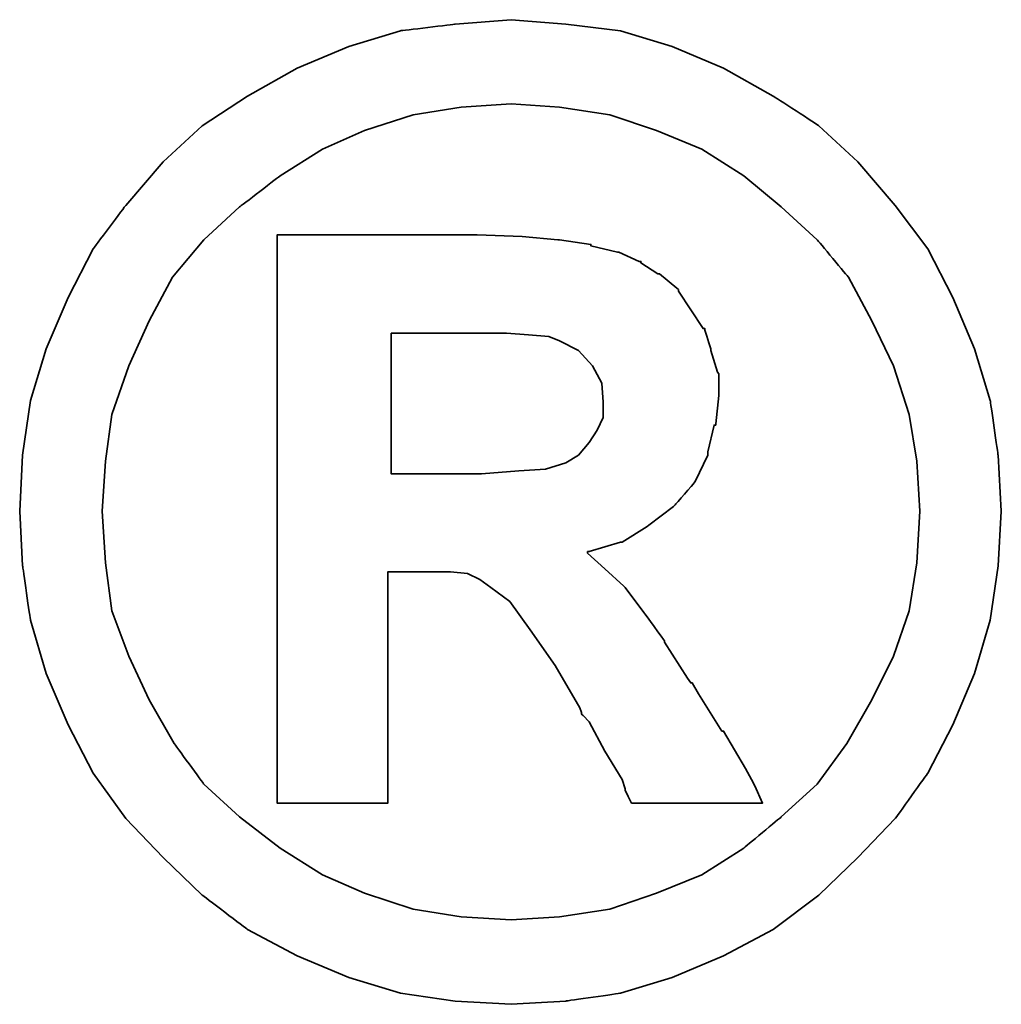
# Model space of a CAD drawing. Header units: millimetres. Extents: x 443 to 3685, y -1599 to 860.
# Tile 45 of 256: x 810.42 to 812.1, y -1564.66 to -1562.98. Entities that reach past the tile are written whole.
import ezdxf

# ---------------------------------------------------------------- set-up
doc = ezdxf.new("R2010")
doc.units = ezdxf.units.MM
doc.layers.add('DIM', color=4, linetype='CONTINUOUS')
doc.layers.add('layer 1', color=7, linetype='CONTINUOUS')

# ---------------------------------------------------------------- blocks, each defined once
blk = doc.blocks.new('TBI MOTION logo(完整正式版)')
at = {"layer": 'layer 1', "color": 22, "lineweight": 35}
for points, knots in [([(81.20634, 4.98624), (81.20634, 4.98624), (81.18649, 5.32862), (81.18649, 5.32862), (81.18649, 5.32862), (81.18649, 5.32862), (81.13886, 5.66206), (81.13886, 5.66206), (81.13886, 5.66206), (81.13886, 5.66206), (81.04359, 5.97764), (81.04359, 5.97764), (81.04359, 5.97764), (81.04359, 5.97764), (80.91061, 6.29124), (80.91061, 6.29124), (80.91061, 6.29124), (80.91061, 6.29124), (80.75778, 6.58697), (80.75778, 6.58697), (80.75778, 6.58697), (80.75778, 6.58697), (80.5593, 6.85294), (80.5593, 6.85294), (80.5593, 6.85294), (80.5593, 6.85294), (80.33105, 7.1189), (80.33105, 7.1189), (80.33105, 7.1189), (80.33105, 7.1189), (80.09287, 7.33921), (80.09287, 7.33921), (80.09287, 7.33921), (80.09287, 7.33921), (79.815, 7.51982), (79.815, 7.51982), (79.815, 7.51982), (79.815, 7.51982), (79.51133, 7.69051), (79.51133, 7.69051), (79.51133, 7.69051), (79.51133, 7.69051), (79.19773, 7.8235), (79.19773, 7.8235), (79.19773, 7.8235), (79.19773, 7.8235), (78.88215, 7.91877), (78.88215, 7.91877), (78.88215, 7.91877), (78.88215, 7.91877), (78.54871, 7.95846), (78.54871, 7.95846), (78.54871, 7.95846), (78.54871, 7.95846), (78.21526, 7.98625), (78.21526, 7.98625), (78.21526, 7.98625), (78.21526, 7.98625), (77.87388, 7.95846), (77.87388, 7.95846), (77.87388, 7.95846), (77.87388, 7.95846), (77.54044, 7.91877), (77.54044, 7.91877), (77.54044, 7.91877), (77.54044, 7.91877), (77.22485, 7.8235), (77.22485, 7.8235), (77.22485, 7.8235), (77.22485, 7.8235), (76.91027, 7.69051), (76.91027, 7.69051), (76.91027, 7.69051), (76.91027, 7.69051), (76.6056, 7.51982), (76.6056, 7.51982), (76.6056, 7.51982), (76.6056, 7.51982), (76.32972, 7.33921), (76.32972, 7.33921), (76.32972, 7.33921), (76.32972, 7.33921), (76.09154, 7.1189), (76.09154, 7.1189), (76.09154, 7.1189), (76.09154, 7.1189), (75.86329, 6.85294), (75.86329, 6.85294), (75.86329, 6.85294), (75.86329, 6.85294), (75.66382, 6.58697), (75.66382, 6.58697), (75.66382, 6.58697), (75.66382, 6.58697), (75.51099, 6.29124), (75.51099, 6.29124), (75.51099, 6.29124), (75.51099, 6.29124), (75.37702, 5.97764), (75.37702, 5.97764), (75.37702, 5.97764), (75.37702, 5.97764), (75.28175, 5.66206), (75.28175, 5.66206), (75.28175, 5.66206), (75.28175, 5.66206), (75.23411, 5.32862), (75.23411, 5.32862), (75.23411, 5.32862), (75.23411, 5.32862), (75.21625, 4.98624), (75.21625, 4.98624), (75.21625, 4.98624), (75.21625, 4.98624), (75.23411, 4.6528), (75.23411, 4.6528), (75.23411, 4.6528), (75.23411, 4.6528), (75.28175, 4.32035), (75.28175, 4.32035), (75.28175, 4.32035), (75.28175, 4.32035), (75.37702, 3.99583), (75.37702, 3.99583), (75.37702, 3.99583), (75.37702, 3.99583), (75.51099, 3.68224), (75.51099, 3.68224), (75.51099, 3.68224), (75.51099, 3.68224), (75.66382, 3.38749), (75.66382, 3.38749), (75.66382, 3.38749), (75.66382, 3.38749), (75.86329, 3.10963), (75.86329, 3.10963), (75.86329, 3.10963), (75.86329, 3.10963), (76.09154, 2.87145), (76.09154, 2.87145), (76.09154, 2.87145), (76.09154, 2.87145), (76.32972, 2.6432), (76.32972, 2.6432), (76.32972, 2.6432), (76.32972, 2.6432), (76.6056, 2.43381), (76.6056, 2.43381), (76.6056, 2.43381), (76.6056, 2.43381), (76.91027, 2.27205), (76.91027, 2.27205), (76.91027, 2.27205), (76.91027, 2.27205), (77.22485, 2.13906), (77.22485, 2.13906), (77.22485, 2.13906), (77.22485, 2.13906), (77.54044, 2.0438), (77.54044, 2.0438), (77.54044, 2.0438), (77.54044, 2.0438), (77.87388, 1.99616), (77.87388, 1.99616), (77.87388, 1.99616), (77.87388, 1.99616), (78.21526, 1.97631), (78.21526, 1.97631), (78.21526, 1.97631), (78.21526, 1.97631), (78.54871, 1.99616), (78.54871, 1.99616), (78.54871, 1.99616), (78.54871, 1.99616), (78.88215, 2.0438), (78.88215, 2.0438), (78.88215, 2.0438), (78.88215, 2.0438), (79.19773, 2.13906), (79.19773, 2.13906), (79.19773, 2.13906), (79.19773, 2.13906), (79.51133, 2.27205), (79.51133, 2.27205), (79.51133, 2.27205), (79.51133, 2.27205), (79.815, 2.43381), (79.815, 2.43381), (79.815, 2.43381), (79.815, 2.43381), (80.09287, 2.6432), (80.09287, 2.6432), (80.09287, 2.6432), (80.09287, 2.6432), (80.33105, 2.87145), (80.33105, 2.87145), (80.33105, 2.87145), (80.33105, 2.87145), (80.5593, 3.10963), (80.5593, 3.10963), (80.5593, 3.10963), (80.5593, 3.10963), (80.75778, 3.38749), (80.75778, 3.38749), (80.75778, 3.38749), (80.75778, 3.38749), (80.91061, 3.68224), (80.91061, 3.68224), (80.91061, 3.68224), (80.91061, 3.68224), (81.04359, 3.99583), (81.04359, 3.99583), (81.04359, 3.99583), (81.04359, 3.99583), (81.13886, 4.32035), (81.13886, 4.32035), (81.13886, 4.32035), (81.13886, 4.32035), (81.18649, 4.6528), (81.18649, 4.6528), (81.18649, 4.6528), (81.18649, 4.6528), (81.20634, 4.98624), (81.20634, 4.98624)], [0, 0, 0, 0, 0.0178571, 0.0178571, 0.0178571, 0.0178572, 0.0357143, 0.0357143, 0.0357143, 0.0357143, 0.0535714, 0.0535714, 0.0535714, 0.0535714, 0.0714286, 0.0714286, 0.0714286, 0.0714286, 0.0892857, 0.0892857, 0.0892857, 0.0892857, 0.1071429, 0.1071429, 0.1071429, 0.1071429, 0.125, 0.125, 0.125, 0.125, 0.1428571, 0.1428571, 0.1428571, 0.1428572, 0.1607143, 0.1607143, 0.1607143, 0.1607143, 0.1785714, 0.1785714, 0.1785714, 0.1785714, 0.1964286, 0.1964286, 0.1964286, 0.1964286, 0.2142857, 0.2142857, 0.2142857, 0.2142857, 0.2321429, 0.2321429, 0.2321429, 0.2321429, 0.25, 0.25, 0.25, 0.25, 0.2678571, 0.2678571, 0.2678571, 0.2678572, 0.2857143, 0.2857143, 0.2857143, 0.2857143, 0.3035714, 0.3035714, 0.3035714, 0.3035714, 0.3214286, 0.3214286, 0.3214286, 0.3214286, 0.3392857, 0.3392857, 0.3392857, 0.3392857, 0.3571429, 0.3571429, 0.3571429, 0.3571429, 0.375, 0.375, 0.375, 0.375, 0.3928571, 0.3928571, 0.3928571, 0.3928572, 0.4107143, 0.4107143, 0.4107143, 0.4107143, 0.4285714, 0.4285714, 0.4285714, 0.4285714, 0.4464286, 0.4464286, 0.4464286, 0.4464286, 0.4642857, 0.4642857, 0.4642857, 0.4642857, 0.4821429, 0.4821429, 0.4821429, 0.4821429, 0.5, 0.5, 0.5, 0.5, 0.5178571, 0.5178571, 0.5178571, 0.5178572, 0.5357143, 0.5357143, 0.5357143, 0.5357143, 0.5535714, 0.5535714, 0.5535714, 0.5535714, 0.5714286, 0.5714286, 0.5714286, 0.5714286, 0.5892857, 0.5892857, 0.5892857, 0.5892857, 0.6071429, 0.6071429, 0.6071429, 0.6071429, 0.625, 0.625, 0.625, 0.625, 0.6428571, 0.6428571, 0.6428571, 0.6428572, 0.6607143, 0.6607143, 0.6607143, 0.6607143, 0.6785714, 0.6785714, 0.6785714, 0.6785714, 0.6964286, 0.6964286, 0.6964286, 0.6964286, 0.7142857, 0.7142857, 0.7142857, 0.7142857, 0.7321429, 0.7321429, 0.7321429, 0.7321429, 0.75, 0.75, 0.75, 0.75, 0.7678571, 0.7678571, 0.7678571, 0.7678572, 0.7857143, 0.7857143, 0.7857143, 0.7857143, 0.8035714, 0.8035714, 0.8035714, 0.8035714, 0.8214286, 0.8214286, 0.8214286, 0.8214286, 0.8392857, 0.8392857, 0.8392857, 0.8392857, 0.8571429, 0.8571429, 0.8571429, 0.8571429, 0.875, 0.875, 0.875, 0.875, 0.8928571, 0.8928571, 0.8928571, 0.8928572, 0.9107143, 0.9107143, 0.9107143, 0.9107143, 0.9285714, 0.9285714, 0.9285714, 0.9285714, 0.9464286, 0.9464286, 0.9464286, 0.9464286, 0.9642857, 0.9642857, 0.9642857, 0.9642857, 0.9821429, 0.9821429, 0.9821429, 0.9821429, 1, 1, 1, 1]), ([(80.71014, 4.98624), (80.71014, 4.98624), (80.69129, 5.29091), (80.69129, 5.29091), (80.69129, 5.29091), (80.69129, 5.29091), (80.64464, 5.57672), (80.64464, 5.57672), (80.64464, 5.57672), (80.64464, 5.57672), (80.54937, 5.87245), (80.54937, 5.87245), (80.54937, 5.87245), (80.54937, 5.87245), (80.41639, 6.14833), (80.41639, 6.14833), (80.41639, 6.14833), (80.41639, 6.14833), (80.27349, 6.41429), (80.27349, 6.41429), (80.27349, 6.41429), (80.27349, 6.41429), (80.08295, 6.64255), (80.08295, 6.64255), (80.08295, 6.64255), (80.08295, 6.64255), (79.86264, 6.84301), (79.86264, 6.84301), (79.86264, 6.84301), (79.86264, 6.84301), (79.63439, 7.03355), (79.63439, 7.03355), (79.63439, 7.03355), (79.63439, 7.03355), (79.37835, 7.1963), (79.37835, 7.1963), (79.37835, 7.1963), (79.37835, 7.1963), (79.10246, 7.30944), (79.10246, 7.30944), (79.10246, 7.30944), (79.10246, 7.30944), (78.81665, 7.40471), (78.81665, 7.40471), (78.81665, 7.40471), (78.81665, 7.40471), (78.511, 7.45234), (78.511, 7.45234), (78.511, 7.45234), (78.511, 7.45234), (78.21526, 7.47219), (78.21526, 7.47219), (78.21526, 7.47219), (78.21526, 7.47219), (77.9106, 7.45234), (77.9106, 7.45234), (77.9106, 7.45234), (77.9106, 7.45234), (77.61685, 7.40471), (77.61685, 7.40471), (77.61685, 7.40471), (77.61685, 7.40471), (77.32012, 7.30944), (77.32012, 7.30944), (77.32012, 7.30944), (77.32012, 7.30944), (77.06309, 7.1963), (77.06309, 7.1963), (77.06309, 7.1963), (77.06309, 7.1963), (76.80606, 7.03355), (76.80606, 7.03355), (76.80606, 7.03355), (76.80606, 7.03355), (76.55797, 6.84301), (76.55797, 6.84301), (76.55797, 6.84301), (76.55797, 6.84301), (76.34063, 6.64255), (76.34063, 6.64255), (76.34063, 6.64255), (76.34063, 6.64255), (76.1491, 6.41429), (76.1491, 6.41429), (76.1491, 6.41429), (76.1491, 6.41429), (76.0062, 6.14833), (76.0062, 6.14833), (76.0062, 6.14833), (76.0062, 6.14833), (75.88314, 5.87245), (75.88314, 5.87245), (75.88314, 5.87245), (75.88314, 5.87245), (75.77794, 5.57672), (75.77794, 5.57672), (75.77794, 5.57672), (75.77794, 5.57672), (75.73924, 5.29091), (75.73924, 5.29091), (75.73924, 5.29091), (75.73924, 5.29091), (75.72039, 4.98624), (75.72039, 4.98624), (75.72039, 4.98624), (75.72039, 4.98624), (75.73924, 4.67165), (75.73924, 4.67165), (75.73924, 4.67165), (75.73924, 4.67165), (75.77794, 4.37791), (75.77794, 4.37791), (75.77794, 4.37791), (75.77794, 4.37791), (75.88314, 4.10102), (75.88314, 4.10102), (75.88314, 4.10102), (75.88314, 4.10102), (76.0062, 3.83407), (76.0062, 3.83407), (76.0062, 3.83407), (76.0062, 3.83407), (76.15902, 3.56811), (76.15902, 3.56811), (76.15902, 3.56811), (76.15902, 3.56811), (76.34063, 3.32001), (76.34063, 3.32001), (76.34063, 3.32001), (76.34063, 3.32001), (76.55797, 3.11955), (76.55797, 3.11955), (76.55797, 3.11955), (76.55797, 3.11955), (76.80606, 2.92901), (76.80606, 2.92901), (76.80606, 2.92901), (76.80606, 2.92901), (77.06309, 2.76725), (77.06309, 2.76725), (77.06309, 2.76725), (77.06309, 2.76725), (77.32012, 2.65412), (77.32012, 2.65412), (77.32012, 2.65412), (77.32012, 2.65412), (77.61685, 2.55786), (77.61685, 2.55786), (77.61685, 2.55786), (77.61685, 2.55786), (77.9106, 2.51022), (77.9106, 2.51022), (77.9106, 2.51022), (77.9106, 2.51022), (78.21526, 2.49137), (78.21526, 2.49137), (78.21526, 2.49137), (78.21526, 2.49137), (78.511, 2.51022), (78.511, 2.51022), (78.511, 2.51022), (78.511, 2.51022), (78.81665, 2.55786), (78.81665, 2.55786), (78.81665, 2.55786), (78.81665, 2.55786), (79.10246, 2.65412), (79.10246, 2.65412), (79.10246, 2.65412), (79.10246, 2.65412), (79.37835, 2.76725), (79.37835, 2.76725), (79.37835, 2.76725), (79.37835, 2.76725), (79.63439, 2.92901), (79.63439, 2.92901), (79.63439, 2.92901), (79.63439, 2.92901), (79.86264, 3.11955), (79.86264, 3.11955), (79.86264, 3.11955), (79.86264, 3.11955), (80.08295, 3.32001), (80.08295, 3.32001), (80.08295, 3.32001), (80.08295, 3.32001), (80.26356, 3.56811), (80.26356, 3.56811), (80.26356, 3.56811), (80.26356, 3.56811), (80.41639, 3.83407), (80.41639, 3.83407), (80.41639, 3.83407), (80.41639, 3.83407), (80.54937, 4.10102), (80.54937, 4.10102), (80.54937, 4.10102), (80.54937, 4.10102), (80.64464, 4.37791), (80.64464, 4.37791), (80.64464, 4.37791), (80.64464, 4.37791), (80.69129, 4.67165), (80.69129, 4.67165), (80.69129, 4.67165), (80.69129, 4.67165), (80.71014, 4.98624), (80.71014, 4.98624)], [0, 0, 0, 0, 0.0192308, 0.0192308, 0.0192308, 0.0192308, 0.0384615, 0.0384615, 0.0384615, 0.0384615, 0.0576923, 0.0576923, 0.0576923, 0.0576923, 0.0769231, 0.0769231, 0.0769231, 0.0769231, 0.0961538, 0.0961538, 0.0961538, 0.0961539, 0.1153846, 0.1153846, 0.1153846, 0.1153846, 0.1346154, 0.1346154, 0.1346154, 0.1346154, 0.1538462, 0.1538462, 0.1538462, 0.1538462, 0.1730769, 0.1730769, 0.1730769, 0.1730769, 0.1923077, 0.1923077, 0.1923077, 0.1923077, 0.2115385, 0.2115385, 0.2115385, 0.2115385, 0.2307692, 0.2307692, 0.2307692, 0.2307692, 0.25, 0.25, 0.25, 0.25, 0.2692308, 0.2692308, 0.2692308, 0.2692308, 0.2884615, 0.2884615, 0.2884615, 0.2884615, 0.3076923, 0.3076923, 0.3076923, 0.3076923, 0.3269231, 0.3269231, 0.3269231, 0.3269231, 0.3461538, 0.3461538, 0.3461538, 0.3461539, 0.3653846, 0.3653846, 0.3653846, 0.3653846, 0.3846154, 0.3846154, 0.3846154, 0.3846154, 0.4038462, 0.4038462, 0.4038462, 0.4038462, 0.4230769, 0.4230769, 0.4230769, 0.4230769, 0.4423077, 0.4423077, 0.4423077, 0.4423077, 0.4615385, 0.4615385, 0.4615385, 0.4615385, 0.4807692, 0.4807692, 0.4807692, 0.4807692, 0.5, 0.5, 0.5, 0.5, 0.5192308, 0.5192308, 0.5192308, 0.5192308, 0.5384615, 0.5384615, 0.5384615, 0.5384615, 0.5576923, 0.5576923, 0.5576923, 0.5576923, 0.5769231, 0.5769231, 0.5769231, 0.5769231, 0.5961538, 0.5961538, 0.5961538, 0.5961539, 0.6153846, 0.6153846, 0.6153846, 0.6153846, 0.6346154, 0.6346154, 0.6346154, 0.6346154, 0.6538462, 0.6538462, 0.6538462, 0.6538462, 0.6730769, 0.6730769, 0.6730769, 0.6730769, 0.6923077, 0.6923077, 0.6923077, 0.6923077, 0.7115385, 0.7115385, 0.7115385, 0.7115385, 0.7307692, 0.7307692, 0.7307692, 0.7307692, 0.75, 0.75, 0.75, 0.75, 0.7692308, 0.7692308, 0.7692308, 0.7692308, 0.7884615, 0.7884615, 0.7884615, 0.7884615, 0.8076923, 0.8076923, 0.8076923, 0.8076923, 0.8269231, 0.8269231, 0.8269231, 0.8269231, 0.8461538, 0.8461538, 0.8461538, 0.8461539, 0.8653846, 0.8653846, 0.8653846, 0.8653846, 0.8846154, 0.8846154, 0.8846154, 0.8846154, 0.9038462, 0.9038462, 0.9038462, 0.9038462, 0.9230769, 0.9230769, 0.9230769, 0.9230769, 0.9423077, 0.9423077, 0.9423077, 0.9423077, 0.9615385, 0.9615385, 0.9615385, 0.9615385, 0.9807692, 0.9807692, 0.9807692, 0.9807692, 1, 1, 1, 1]), ([(76.78721, 3.2823), (76.78721, 3.2823), (76.78721, 3.32001), (76.78721, 3.32001), (76.78721, 3.32001), (76.78721, 3.32001), (76.78721, 3.42422), (76.78721, 3.42422), (76.78721, 3.42422), (76.78721, 3.42422), (76.78721, 3.59689), (76.78721, 3.59689), (76.78721, 3.59689), (76.78721, 3.59689), (76.78721, 3.80529), (76.78721, 3.80529), (76.78721, 3.80529), (76.78721, 3.80529), (76.78721, 4.0524), (76.78721, 4.0524), (76.78721, 4.0524), (76.78721, 4.0524), (76.78721, 4.32035), (76.78721, 4.32035), (76.78721, 4.32035), (76.78721, 4.32035), (76.78721, 4.92868), (76.78721, 4.92868), (76.78721, 4.92868), (76.78721, 4.92868), (76.78721, 5.53801), (76.78721, 5.53801), (76.78721, 5.53801), (76.78721, 5.53801), (76.78721, 5.82482), (76.78721, 5.82482), (76.78721, 5.82482), (76.78721, 5.82482), (76.78721, 6.07291), (76.78721, 6.07291), (76.78721, 6.07291), (76.78721, 6.07291), (76.78721, 6.30017), (76.78721, 6.30017), (76.78721, 6.30017), (76.78721, 6.30017), (76.78721, 6.45399), (76.78721, 6.45399), (76.78721, 6.45399), (76.78721, 6.45399), (76.78721, 6.5572), (76.78721, 6.5572), (76.78721, 6.5572), (76.78721, 6.5572), (76.78721, 6.59689), (76.78721, 6.59689), (76.78721, 6.59689), (76.78721, 6.59689), (76.78721, 6.67232), (76.78721, 6.67232), (76.78721, 6.67232), (76.78721, 6.67232), (76.8537, 6.67232), (76.8537, 6.67232), (76.8537, 6.67232), (76.8537, 6.67232), (76.87355, 6.67232), (76.87355, 6.67232), (76.87355, 6.67232), (76.87355, 6.67232), (76.91027, 6.67232), (76.91027, 6.67232), (76.91027, 6.67232), (76.91027, 6.67232), (77.04424, 6.67232), (77.04424, 6.67232), (77.04424, 6.67232), (77.04424, 6.67232), (77.22485, 6.67232), (77.22485, 6.67232), (77.22485, 6.67232), (77.22485, 6.67232), (77.43524, 6.67232), (77.43524, 6.67232), (77.43524, 6.67232), (77.43524, 6.67232), (77.65357, 6.67232), (77.65357, 6.67232), (77.65357, 6.67232), (77.65357, 6.67232), (77.82625, 6.67232), (77.82625, 6.67232), (77.82625, 6.67232), (77.82625, 6.67232), (77.94037, 6.67232), (77.94037, 6.67232), (77.94037, 6.67232), (77.94037, 6.67232), (77.97709, 6.67232), (77.97709, 6.67232), (77.97709, 6.67232), (77.97709, 6.67232), (77.99694, 6.67232), (77.99694, 6.67232), (77.99694, 6.67232), (77.99694, 6.67232), (78.00686, 6.67232), (78.00686, 6.67232), (78.00686, 6.67232), (78.00686, 6.67232), (78.28275, 6.6624), (78.28275, 6.6624), (78.28275, 6.6624), (78.28275, 6.6624), (78.50107, 6.64255), (78.50107, 6.64255), (78.50107, 6.64255), (78.50107, 6.64255), (78.511, 6.64255), (78.511, 6.64255), (78.511, 6.64255), (78.511, 6.64255), (78.70154, 6.61476), (78.70154, 6.61476), (78.70154, 6.61476), (78.70154, 6.61476), (78.70154, 6.60483), (78.70154, 6.60483), (78.70154, 6.60483), (78.70154, 6.60483), (78.86429, 6.56713), (78.86429, 6.56713), (78.86429, 6.56713), (78.86429, 6.56713), (78.87223, 6.56713), (78.87223, 6.56713), (78.87223, 6.56713), (78.87223, 6.56713), (78.99727, 6.51056), (78.99727, 6.51056), (78.99727, 6.51056), (78.99727, 6.51056), (79.00719, 6.51056), (79.00719, 6.51056), (79.00719, 6.51056), (79.00719, 6.51056), (79.00719, 6.50162), (79.00719, 6.50162), (79.00719, 6.50162), (79.00719, 6.50162), (79.1104, 6.43415), (79.1104, 6.43415), (79.1104, 6.43415), (79.1104, 6.43415), (79.12132, 6.43415), (79.12132, 6.43415), (79.12132, 6.43415), (79.12132, 6.43415), (79.22552, 6.34781), (79.22552, 6.34781), (79.22552, 6.34781), (79.22552, 6.34781), (79.23544, 6.33888), (79.23544, 6.33888), (79.23544, 6.33888), (79.23544, 6.33888), (79.23544, 6.32895), (79.23544, 6.32895), (79.23544, 6.32895), (79.23544, 6.32895), (79.31087, 6.21483), (79.31087, 6.21483), (79.31087, 6.21483), (79.31087, 6.21483), (79.38629, 6.1007), (79.38629, 6.1007), (79.38629, 6.1007), (79.38629, 6.1007), (79.3972, 6.1007), (79.3972, 6.1007), (79.3972, 6.1007), (79.3972, 6.1007), (79.3972, 6.09078), (79.3972, 6.09078), (79.3972, 6.09078), (79.3972, 6.09078), (79.43392, 5.97764), (79.43392, 5.97764), (79.43392, 5.97764), (79.43392, 5.97764), (79.43392, 5.96772), (79.43392, 5.96772), (79.43392, 5.96772), (79.43392, 5.96772), (79.47362, 5.83474), (79.47362, 5.83474), (79.47362, 5.83474), (79.47362, 5.83474), (79.48156, 5.82482), (79.48156, 5.82482), (79.48156, 5.82482), (79.48156, 5.82482), (79.48156, 5.69977), (79.48156, 5.69977), (79.48156, 5.69977), (79.48156, 5.69977), (79.48156, 5.69183), (79.48156, 5.69183), (79.48156, 5.69183), (79.48156, 5.69183), (79.4637, 5.51915), (79.4637, 5.51915), (79.4637, 5.51915), (79.4637, 5.51915), (79.4637, 5.51122), (79.4637, 5.51122), (79.4637, 5.51122), (79.4637, 5.51122), (79.45377, 5.51122), (79.45377, 5.51122), (79.45377, 5.51122), (79.45377, 5.51122), (79.41507, 5.34847), (79.41507, 5.34847), (79.41507, 5.34847), (79.41507, 5.34847), (79.41507, 5.33854), (79.41507, 5.33854), (79.41507, 5.33854), (79.41507, 5.33854), (79.41507, 5.32862), (79.41507, 5.32862), (79.41507, 5.32862), (79.41507, 5.32862), (79.33865, 5.16785), (79.33865, 5.16785), (79.33865, 5.16785), (79.33865, 5.16785), (79.33071, 5.15693), (79.33071, 5.15693), (79.33071, 5.15693), (79.33071, 5.15693), (79.2156, 5.02495), (79.2156, 5.02495), (79.2156, 5.02495), (79.2156, 5.02495), (79.20567, 5.01502), (79.20567, 5.01502), (79.20567, 5.01502), (79.20567, 5.01502), (79.05483, 4.89991), (79.05483, 4.89991), (79.05483, 4.89991), (79.05483, 4.89991), (79.04491, 4.89197), (79.04491, 4.89197), (79.04491, 4.89197), (79.04491, 4.89197), (78.89208, 4.7967), (78.89208, 4.7967), (78.89208, 4.7967), (78.89208, 4.7967), (78.88215, 4.7967), (78.88215, 4.7967), (78.88215, 4.7967), (78.88215, 4.7967), (78.69161, 4.73913), (78.69161, 4.73913), (78.69161, 4.73913), (78.69161, 4.73913), (78.68169, 4.73913), (78.68169, 4.73913), (78.68169, 4.73913), (78.68169, 4.73913), (78.68169, 4.72921), (78.68169, 4.72921), (78.68169, 4.72921), (78.68169, 4.72921), (78.78688, 4.63394), (78.78688, 4.63394), (78.78688, 4.63394), (78.78688, 4.63394), (78.902, 4.52875), (78.902, 4.52875), (78.902, 4.52875), (78.902, 4.52875), (78.91093, 4.52081), (78.91093, 4.52081), (78.91093, 4.52081), (78.91093, 4.52081), (79.02506, 4.36798), (79.02506, 4.36798), (79.02506, 4.36798), (79.02506, 4.36798), (79.1501, 4.1953), (79.1501, 4.1953), (79.1501, 4.1953), (79.1501, 4.1953), (79.1501, 4.18736), (79.1501, 4.18736), (79.1501, 4.18736), (79.1501, 4.18736), (79.29201, 3.96705), (79.29201, 3.96705), (79.29201, 3.96705), (79.29201, 3.96705), (79.31087, 3.93828), (79.31087, 3.93828), (79.31087, 3.93828), (79.31087, 3.93828), (79.32079, 3.93828), (79.32079, 3.93828), (79.32079, 3.93828), (79.32079, 3.93828), (79.3585, 3.87178), (79.3585, 3.87178), (79.3585, 3.87178), (79.3585, 3.87178), (79.50141, 3.64353), (79.50141, 3.64353), (79.50141, 3.64353), (79.50141, 3.64353), (79.51133, 3.64353), (79.51133, 3.64353), (79.51133, 3.64353), (79.51133, 3.64353), (79.64431, 3.41528), (79.64431, 3.41528), (79.64431, 3.41528), (79.64431, 3.41528), (79.68202, 3.3478), (79.68202, 3.3478), (79.68202, 3.3478), (79.68202, 3.3478), (79.70187, 3.31009), (79.70187, 3.31009), (79.70187, 3.31009), (79.70187, 3.31009), (79.7495, 3.2049), (79.7495, 3.2049), (79.7495, 3.2049), (79.7495, 3.2049), (79.64431, 3.2049), (79.64431, 3.2049), (79.64431, 3.2049), (79.64431, 3.2049), (79.62546, 3.2049), (79.62546, 3.2049), (79.62546, 3.2049), (79.62546, 3.2049), (79.53912, 3.2049), (79.53912, 3.2049), (79.53912, 3.2049), (79.53912, 3.2049), (79.31087, 3.2049), (79.31087, 3.2049), (79.31087, 3.2049), (79.31087, 3.2049), (79.08262, 3.2049), (79.08262, 3.2049), (79.08262, 3.2049), (79.08262, 3.2049), (79.00719, 3.2049), (79.00719, 3.2049), (79.00719, 3.2049), (79.00719, 3.2049), (78.98735, 3.2049), (78.98735, 3.2049), (78.98735, 3.2049), (78.98735, 3.2049), (78.94964, 3.2049), (78.94964, 3.2049), (78.94964, 3.2049), (78.94964, 3.2049), (78.92979, 3.24459), (78.92979, 3.24459), (78.92979, 3.24459), (78.92979, 3.24459), (78.91093, 3.2823), (78.91093, 3.2823), (78.91093, 3.2823), (78.91093, 3.2823), (78.91093, 3.29223), (78.91093, 3.29223), (78.91093, 3.29223), (78.91093, 3.29223), (78.89208, 3.3478), (78.89208, 3.3478), (78.89208, 3.3478), (78.89208, 3.3478), (78.78688, 3.52048), (78.78688, 3.52048), (78.78688, 3.52048), (78.78688, 3.52048), (78.69161, 3.7001), (78.69161, 3.7001), (78.69161, 3.7001), (78.69161, 3.7001), (78.6539, 3.7388), (78.6539, 3.7388), (78.6539, 3.7388), (78.6539, 3.7388), (78.64398, 3.74873), (78.64398, 3.74873), (78.64398, 3.74873), (78.64398, 3.74873), (78.64398, 3.75766), (78.64398, 3.75766), (78.64398, 3.75766), (78.64398, 3.75766), (78.63405, 3.78644), (78.63405, 3.78644), (78.63405, 3.78644), (78.63405, 3.78644), (78.48321, 4.04347), (78.48321, 4.04347), (78.48321, 4.04347), (78.48321, 4.04347), (78.33038, 4.2618), (78.33038, 4.2618), (78.33038, 4.2618), (78.33038, 4.2618), (78.20732, 4.43447), (78.20732, 4.43447), (78.20732, 4.43447), (78.20732, 4.43447), (78.09221, 4.52081), (78.09221, 4.52081), (78.09221, 4.52081), (78.09221, 4.52081), (78.02472, 4.56845), (78.02472, 4.56845), (78.02472, 4.56845), (78.02472, 4.56845), (77.9493, 4.60616), (77.9493, 4.60616), (77.9493, 4.60616), (77.9493, 4.60616), (77.8451, 4.61608), (77.8451, 4.61608), (77.8451, 4.61608), (77.8451, 4.61608), (77.71113, 4.61608), (77.71113, 4.61608), (77.71113, 4.61608), (77.71113, 4.61608), (77.69128, 4.61608), (77.69128, 4.61608), (77.69128, 4.61608), (77.69128, 4.61608), (77.67342, 4.61608), (77.67342, 4.61608), (77.67342, 4.61608), (77.67342, 4.61608), (77.5583, 4.61608), (77.5583, 4.61608), (77.5583, 4.61608), (77.5583, 4.61608), (77.46303, 4.61608), (77.46303, 4.61608), (77.46303, 4.61608), (77.46303, 4.61608), (77.46303, 4.54761), (77.46303, 4.54761), (77.46303, 4.54761), (77.46303, 4.54761), (77.46303, 4.47318), (77.46303, 4.47318), (77.46303, 4.47318), (77.46303, 4.47318), (77.46303, 4.24294), (77.46303, 4.24294), (77.46303, 4.24294), (77.46303, 4.24294), (77.46303, 3.99583), (77.46303, 3.99583), (77.46303, 3.99583), (77.46303, 3.99583), (77.46303, 3.72888), (77.46303, 3.72888), (77.46303, 3.72888), (77.46303, 3.72888), (77.46303, 3.51055), (77.46303, 3.51055), (77.46303, 3.51055), (77.46303, 3.51055), (77.46303, 3.42422), (77.46303, 3.42422), (77.46303, 3.42422), (77.46303, 3.42422), (77.46303, 3.35773), (77.46303, 3.35773), (77.46303, 3.35773), (77.46303, 3.35773), (77.46303, 3.30017), (77.46303, 3.30017), (77.46303, 3.30017), (77.46303, 3.30017), (77.46303, 3.2823), (77.46303, 3.2823), (77.46303, 3.2823), (77.46303, 3.2823), (77.46303, 3.2049), (77.46303, 3.2049), (77.46303, 3.2049), (77.46303, 3.2049), (77.39753, 3.2049), (77.39753, 3.2049), (77.39753, 3.2049), (77.39753, 3.2049), (77.37768, 3.2049), (77.37768, 3.2049), (77.37768, 3.2049), (77.37768, 3.2049), (77.32012, 3.2049), (77.32012, 3.2049), (77.32012, 3.2049), (77.32012, 3.2049), (77.12165, 3.2049), (77.12165, 3.2049), (77.12165, 3.2049), (77.12165, 3.2049), (76.94897, 3.2049), (76.94897, 3.2049), (76.94897, 3.2049), (76.94897, 3.2049), (76.8924, 3.2049), (76.8924, 3.2049), (76.8924, 3.2049), (76.8924, 3.2049), (76.8537, 3.2049), (76.8537, 3.2049), (76.8537, 3.2049), (76.8537, 3.2049), (76.78721, 3.2049), (76.78721, 3.2049), (76.78721, 3.2049), (76.78721, 3.2049), (76.78721, 3.2823), (76.78721, 3.2823)], [0, 0, 0, 0, 0.0074074, 0.0074074, 0.0074074, 0.0074074, 0.0148148, 0.0148148, 0.0148148, 0.0148148, 0.0222222, 0.0222222, 0.0222222, 0.0222222, 0.0296296, 0.0296296, 0.0296296, 0.0296296, 0.037037, 0.037037, 0.037037, 0.037037, 0.0444444, 0.0444444, 0.0444444, 0.0444445, 0.0518519, 0.0518519, 0.0518519, 0.0518519, 0.0592593, 0.0592593, 0.0592593, 0.0592593, 0.0666667, 0.0666667, 0.0666667, 0.0666667, 0.0740741, 0.0740741, 0.0740741, 0.0740741, 0.0814815, 0.0814815, 0.0814815, 0.0814815, 0.0888889, 0.0888889, 0.0888889, 0.0888889, 0.0962963, 0.0962963, 0.0962963, 0.0962963, 0.1037037, 0.1037037, 0.1037037, 0.1037037, 0.1111111, 0.1111111, 0.1111111, 0.1111111, 0.1185185, 0.1185185, 0.1185185, 0.1185185, 0.1259259, 0.1259259, 0.1259259, 0.1259259, 0.1333333, 0.1333333, 0.1333333, 0.1333333, 0.1407407, 0.1407407, 0.1407407, 0.1407408, 0.1481481, 0.1481481, 0.1481481, 0.1481482, 0.1555556, 0.1555556, 0.1555556, 0.1555556, 0.162963, 0.162963, 0.162963, 0.162963, 0.1703704, 0.1703704, 0.1703704, 0.1703704, 0.1777778, 0.1777778, 0.1777778, 0.1777778, 0.1851852, 0.1851852, 0.1851852, 0.1851852, 0.1925926, 0.1925926, 0.1925926, 0.1925926, 0.2, 0.2, 0.2, 0.2, 0.2074074, 0.2074074, 0.2074074, 0.2074074, 0.2148148, 0.2148148, 0.2148148, 0.2148148, 0.2222222, 0.2222222, 0.2222222, 0.2222222, 0.2296296, 0.2296296, 0.2296296, 0.2296296, 0.237037, 0.237037, 0.237037, 0.237037, 0.2444444, 0.2444444, 0.2444444, 0.2444445, 0.2518519, 0.2518519, 0.2518519, 0.2518519, 0.2592593, 0.2592593, 0.2592593, 0.2592593, 0.2666667, 0.2666667, 0.2666667, 0.2666667, 0.2740741, 0.2740741, 0.2740741, 0.2740741, 0.2814815, 0.2814815, 0.2814815, 0.2814815, 0.2888889, 0.2888889, 0.2888889, 0.2888889, 0.2962963, 0.2962963, 0.2962963, 0.2962963, 0.3037037, 0.3037037, 0.3037037, 0.3037037, 0.3111111, 0.3111111, 0.3111111, 0.3111111, 0.3185185, 0.3185185, 0.3185185, 0.3185185, 0.3259259, 0.3259259, 0.3259259, 0.3259259, 0.3333333, 0.3333333, 0.3333333, 0.3333333, 0.3407407, 0.3407407, 0.3407407, 0.3407408, 0.3481481, 0.3481481, 0.3481481, 0.3481482, 0.3555556, 0.3555556, 0.3555556, 0.3555556, 0.362963, 0.362963, 0.362963, 0.362963, 0.3703704, 0.3703704, 0.3703704, 0.3703704, 0.3777778, 0.3777778, 0.3777778, 0.3777778, 0.3851852, 0.3851852, 0.3851852, 0.3851852, 0.3925926, 0.3925926, 0.3925926, 0.3925926, 0.4, 0.4, 0.4, 0.4, 0.4074074, 0.4074074, 0.4074074, 0.4074074, 0.4148148, 0.4148148, 0.4148148, 0.4148148, 0.4222222, 0.4222222, 0.4222222, 0.4222222, 0.4296296, 0.4296296, 0.4296296, 0.4296296, 0.437037, 0.437037, 0.437037, 0.437037, 0.4444444, 0.4444444, 0.4444444, 0.4444445, 0.4518519, 0.4518519, 0.4518519, 0.4518519, 0.4592593, 0.4592593, 0.4592593, 0.4592593, 0.4666667, 0.4666667, 0.4666667, 0.4666667, 0.4740741, 0.4740741, 0.4740741, 0.4740741, 0.4814815, 0.4814815, 0.4814815, 0.4814815, 0.4888889, 0.4888889, 0.4888889, 0.4888889, 0.4962963, 0.4962963, 0.4962963, 0.4962963, 0.5037037, 0.5037037, 0.5037037, 0.5037037, 0.5111111, 0.5111111, 0.5111111, 0.5111111, 0.5185185, 0.5185185, 0.5185185, 0.5185185, 0.5259259, 0.5259259, 0.5259259, 0.5259259, 0.5333333, 0.5333333, 0.5333333, 0.5333333, 0.5407407, 0.5407407, 0.5407407, 0.5407408, 0.5481481, 0.5481481, 0.5481481, 0.5481482, 0.5555556, 0.5555556, 0.5555556, 0.5555556, 0.562963, 0.562963, 0.562963, 0.562963, 0.5703704, 0.5703704, 0.5703704, 0.5703704, 0.5777778, 0.5777778, 0.5777778, 0.5777778, 0.5851852, 0.5851852, 0.5851852, 0.5851852, 0.5925926, 0.5925926, 0.5925926, 0.5925926, 0.6, 0.6, 0.6, 0.6, 0.6074074, 0.6074074, 0.6074074, 0.6074074, 0.6148148, 0.6148148, 0.6148148, 0.6148148, 0.6222222, 0.6222222, 0.6222222, 0.6222222, 0.6296296, 0.6296296, 0.6296296, 0.6296296, 0.637037, 0.637037, 0.637037, 0.637037, 0.6444444, 0.6444444, 0.6444444, 0.6444445, 0.6518519, 0.6518519, 0.6518519, 0.6518519, 0.6592593, 0.6592593, 0.6592593, 0.6592593, 0.6666667, 0.6666667, 0.6666667, 0.6666667, 0.6740741, 0.6740741, 0.6740741, 0.6740741, 0.6814815, 0.6814815, 0.6814815, 0.6814815, 0.6888889, 0.6888889, 0.6888889, 0.6888889, 0.6962963, 0.6962963, 0.6962963, 0.6962963, 0.7037037, 0.7037037, 0.7037037, 0.7037037, 0.7111111, 0.7111111, 0.7111111, 0.7111111, 0.7185185, 0.7185185, 0.7185185, 0.7185185, 0.7259259, 0.7259259, 0.7259259, 0.7259259, 0.7333333, 0.7333333, 0.7333333, 0.7333333, 0.7407407, 0.7407407, 0.7407407, 0.7407408, 0.7481481, 0.7481481, 0.7481481, 0.7481482, 0.7555556, 0.7555556, 0.7555556, 0.7555556, 0.762963, 0.762963, 0.762963, 0.762963, 0.7703704, 0.7703704, 0.7703704, 0.7703704, 0.7777778, 0.7777778, 0.7777778, 0.7777778, 0.7851852, 0.7851852, 0.7851852, 0.7851852, 0.7925926, 0.7925926, 0.7925926, 0.7925926, 0.8, 0.8, 0.8, 0.8, 0.8074074, 0.8074074, 0.8074074, 0.8074074, 0.8148148, 0.8148148, 0.8148148, 0.8148148, 0.8222222, 0.8222222, 0.8222222, 0.8222222, 0.8296296, 0.8296296, 0.8296296, 0.8296296, 0.837037, 0.837037, 0.837037, 0.837037, 0.8444444, 0.8444444, 0.8444444, 0.8444445, 0.8518519, 0.8518519, 0.8518519, 0.8518519, 0.8592593, 0.8592593, 0.8592593, 0.8592593, 0.8666667, 0.8666667, 0.8666667, 0.8666667, 0.8740741, 0.8740741, 0.8740741, 0.8740741, 0.8814815, 0.8814815, 0.8814815, 0.8814815, 0.8888889, 0.8888889, 0.8888889, 0.8888889, 0.8962963, 0.8962963, 0.8962963, 0.8962963, 0.9037037, 0.9037037, 0.9037037, 0.9037037, 0.9111111, 0.9111111, 0.9111111, 0.9111111, 0.9185185, 0.9185185, 0.9185185, 0.9185185, 0.9259259, 0.9259259, 0.9259259, 0.9259259, 0.9333333, 0.9333333, 0.9333333, 0.9333333, 0.9407407, 0.9407407, 0.9407407, 0.9407408, 0.9481481, 0.9481481, 0.9481481, 0.9481482, 0.9555556, 0.9555556, 0.9555556, 0.9555556, 0.962963, 0.962963, 0.962963, 0.962963, 0.9703704, 0.9703704, 0.9703704, 0.9703704, 0.9777778, 0.9777778, 0.9777778, 0.9777778, 0.9851852, 0.9851852, 0.9851852, 0.9851852, 0.9925926, 0.9925926, 0.9925926, 0.9925926, 1, 1, 1, 1]), ([(77.48288, 6.07291), (77.48288, 6.07291), (77.48288, 5.99551), (77.48288, 5.99551), (77.48288, 5.99551), (77.48288, 5.99551), (77.48288, 5.82482), (77.48288, 5.82482), (77.48288, 5.82482), (77.48288, 5.82482), (77.48288, 5.63328), (77.48288, 5.63328), (77.48288, 5.63328), (77.48288, 5.63328), (77.48288, 5.46358), (77.48288, 5.46358), (77.48288, 5.46358), (77.48288, 5.46358), (77.48288, 5.29091), (77.48288, 5.29091), (77.48288, 5.29091), (77.48288, 5.29091), (77.48288, 5.21449), (77.48288, 5.21449), (77.48288, 5.21449), (77.48288, 5.21449), (77.50074, 5.21449), (77.50074, 5.21449), (77.50074, 5.21449), (77.50074, 5.21449), (77.71113, 5.21449), (77.71113, 5.21449), (77.71113, 5.21449), (77.71113, 5.21449), (77.94037, 5.21449), (77.94037, 5.21449), (77.94037, 5.21449), (77.94037, 5.21449), (78.01579, 5.21449), (78.01579, 5.21449), (78.01579, 5.21449), (78.01579, 5.21449), (78.03465, 5.21449), (78.03465, 5.21449), (78.03465, 5.21449), (78.03465, 5.21449), (78.2629, 5.23335), (78.2629, 5.23335), (78.2629, 5.23335), (78.2629, 5.23335), (78.42565, 5.24327), (78.42565, 5.24327), (78.42565, 5.24327), (78.42565, 5.24327), (78.54871, 5.28098), (78.54871, 5.28098), (78.54871, 5.28098), (78.54871, 5.28098), (78.62611, 5.32862), (78.62611, 5.32862), (78.62611, 5.32862), (78.62611, 5.32862), (78.69161, 5.40503), (78.69161, 5.40503), (78.69161, 5.40503), (78.69161, 5.40503), (78.73925, 5.48145), (78.73925, 5.48145), (78.73925, 5.48145), (78.73925, 5.48145), (78.77696, 5.55885), (78.77696, 5.55885), (78.77696, 5.55885), (78.77696, 5.55885), (78.77696, 5.65214), (78.77696, 5.65214), (78.77696, 5.65214), (78.77696, 5.65214), (78.76902, 5.76726), (78.76902, 5.76726), (78.76902, 5.76726), (78.76902, 5.76726), (78.71146, 5.87245), (78.71146, 5.87245), (78.71146, 5.87245), (78.71146, 5.87245), (78.62611, 5.96772), (78.62611, 5.96772), (78.62611, 5.96772), (78.62611, 5.96772), (78.511, 6.02528), (78.511, 6.02528), (78.511, 6.02528), (78.511, 6.02528), (78.44451, 6.05306), (78.44451, 6.05306), (78.44451, 6.05306), (78.44451, 6.05306), (78.32046, 6.06299), (78.32046, 6.06299), (78.32046, 6.06299), (78.32046, 6.06299), (78.18748, 6.07291), (78.18748, 6.07291), (78.18748, 6.07291), (78.18748, 6.07291), (77.99694, 6.07291), (77.99694, 6.07291), (77.99694, 6.07291), (77.99694, 6.07291), (77.97709, 6.07291), (77.97709, 6.07291), (77.97709, 6.07291), (77.97709, 6.07291), (77.90167, 6.07291), (77.90167, 6.07291), (77.90167, 6.07291), (77.90167, 6.07291), (77.69128, 6.07291), (77.69128, 6.07291), (77.69128, 6.07291), (77.69128, 6.07291), (77.50074, 6.07291), (77.50074, 6.07291), (77.50074, 6.07291), (77.50074, 6.07291), (77.48288, 6.07291), (77.48288, 6.07291)], [0, 0, 0, 0, 0.03125, 0.03125, 0.03125, 0.03125, 0.0625, 0.0625, 0.0625, 0.0625, 0.09375, 0.09375, 0.09375, 0.09375, 0.125, 0.125, 0.125, 0.125, 0.15625, 0.15625, 0.15625, 0.15625, 0.1875, 0.1875, 0.1875, 0.1875, 0.21875, 0.21875, 0.21875, 0.21875, 0.25, 0.25, 0.25, 0.25, 0.28125, 0.28125, 0.28125, 0.28125, 0.3125, 0.3125, 0.3125, 0.3125, 0.34375, 0.34375, 0.34375, 0.34375, 0.375, 0.375, 0.375, 0.375, 0.40625, 0.40625, 0.40625, 0.40625, 0.4375, 0.4375, 0.4375, 0.4375, 0.46875, 0.46875, 0.46875, 0.46875, 0.5, 0.5, 0.5, 0.5, 0.53125, 0.53125, 0.53125, 0.53125, 0.5625, 0.5625, 0.5625, 0.5625, 0.59375, 0.59375, 0.59375, 0.59375, 0.625, 0.625, 0.625, 0.625, 0.65625, 0.65625, 0.65625, 0.65625, 0.6875, 0.6875, 0.6875, 0.6875, 0.71875, 0.71875, 0.71875, 0.71875, 0.75, 0.75, 0.75, 0.75, 0.78125, 0.78125, 0.78125, 0.78125, 0.8125, 0.8125, 0.8125, 0.8125, 0.84375, 0.84375, 0.84375, 0.84375, 0.875, 0.875, 0.875, 0.875, 0.90625, 0.90625, 0.90625, 0.90625, 0.9375, 0.9375, 0.9375, 0.9375, 0.96875, 0.96875, 0.96875, 0.96875, 1, 1, 1, 1])]:
    blk.add_open_spline(points, degree=3, knots=knots, dxfattribs=at)

msp = doc.modelspace()

# ---------------------------------------------------------------- block references
at = {"layer": 'DIM', "color": 7, "xscale": 0.2802190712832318, "yscale": 0.2802190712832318, "zscale": 0.2802190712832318}
msp.add_blockref('TBI MOTION logo(完整正式版)', (789.342, -1565.2184), dxfattribs=at)

doc.saveas('drawing.dxf')
